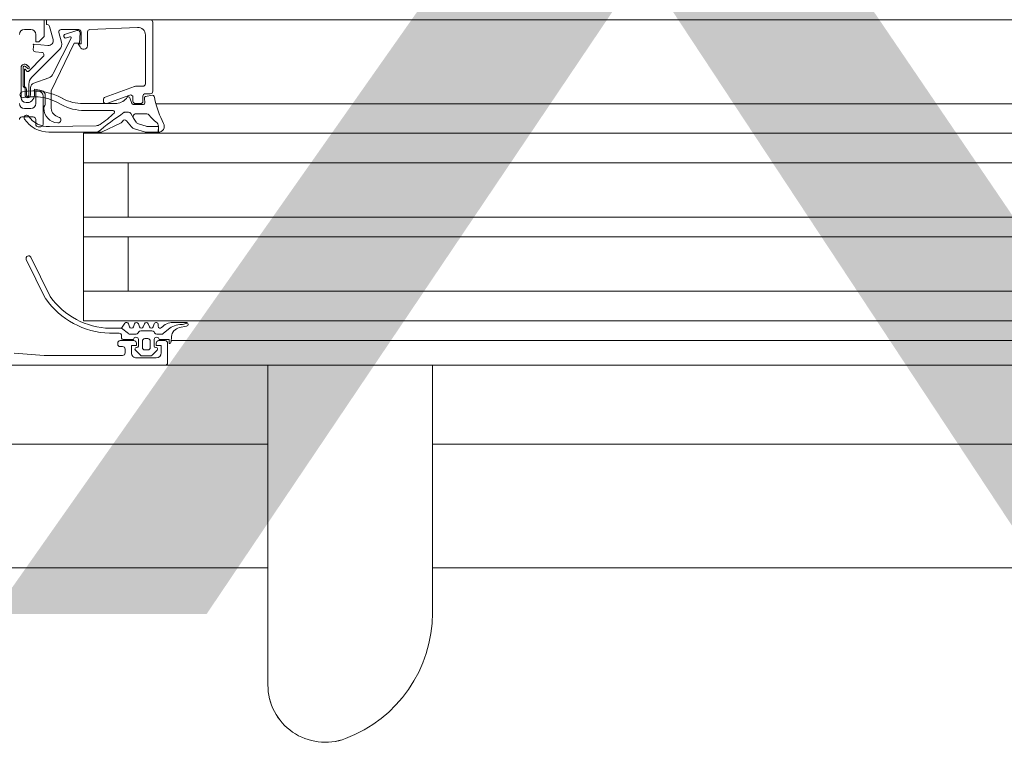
# Model space of a CAD drawing. Header units: centimetres. Extents: x -1737 to 22393, y -8842 to 3838.
# Tile 34 of 167: x 356 to 376, y 378 to 392. Entities that reach past the tile are written whole.
import ezdxf

# ---------------------------------------------------------------- set-up
doc = ezdxf.new("R2010")
doc.units = ezdxf.units.CM
for name, color, linetype, lineweight in [('A-AREA', 32, 'Continuous', 13), ('A-DETL-GENF', 92, 'Continuous', 9), ('A-DOOR', 31, 'Continuous', 13), ('A-GLAZ-CWMG', 51, 'Continuous', 13), ('S-GRID-IDEN', 1, 'Continuous', 13)]:
    doc.layers.add(name, color=color, linetype=linetype, lineweight=lineweight)
doc.styles.add('Arial_4', font='arial.ttf', dxfattribs={"height": 30})

# ---------------------------------------------------------------- blocks, each defined once
blk = doc.blocks.new('Pawilon E_rvt-1-3_piętro I __3_90 m_ - stan projektowany')
at = {"layer": 'S-GRID-IDEN', "insert": (368.186, 395.39), "char_height": 30, "width": 82, "attachment_point": 5, "line_spacing_factor": 0.936439, "style": 'Arial_4'}
blk.add_mtext('\\pxqc,t4.23333,8.46667,12.7,16.93333,21.16667,25.4,29.63333,33.86667,38.1,42.33333,46.56667,50.8,55.03333,59.26667,63.5,67.73333,71.96667,76.2,80.43333,84.66667,88.9,93.13333,97.36667,101.6,105.83333,110.06667,114.3,118.53333,122.76667,127,131.23333,135.46667;{XXX}', dxfattribs=at)
blk = doc.blocks.new('Schueco_FWS_ADS-70-HD_inw_Family-01 - FWS SI insert unit-2507568-3_piętro I __3_90 m_ - stan projektowany')
at = {"layer": 'A-DETL-GENF'}
for p, q in [((51.6, 0.9), (-51.6, 0.9)), ((31.5, 0.4), (-31.5, 0.4)), ((31.5, 0), (-31.5, 0)), ((31.5, -0.6), (-31.5, -0.6)), ((31.5, -1.7), (-31.5, -1.7)), ((31.5, -2.1), (-31.5, -2.1)), ((31.5, -3.2), (-31.5, -3.2)), ((31.5, -3.8), (-31.5, -3.8)), ((31.5, -4.396), (-31.5, -4.396)), ((-52.5, -6.1), (52.5, -6.1))]:
    blk.add_line(p, q, dxfattribs=at)
at = {"layer": 'A-DOOR'}
for p, q in [((36.667, 0.9), (36.667, 7.373)), ((33.333, 5.916), (33.333, 0.9)), ((38.75, 0.9), (30.75, 0.9)), ((38.7, 0.45), (38.7, 0.85)), ((38.75, 0.9), (45.95, 0.9)), ((38.909, 0.591), (39.013, 0.695)), ((39.33, 0.75), (38.93, 0.75)), ((39.048, 0.71), (39.212, 0.71)), ((39.247, 0.695), (39.351, 0.591)), ((39.56, 0.65), (39.56, 0.57)), ((38.633, 0.4), (30.75, 0.4)), ((38.621, 0.316), (38.63, 0.423)), ((38.88, 0.4), (38.75, 0.4)), ((38.94, 0.54), (38.93, 0.54)), ((38.97, 0.38), (38.97, 0.51)), ((39.05, 0.54), (39.05, 0.41)), ((39.16, 0.59), (39.1, 0.59)), ((39.21, 0.41), (39.21, 0.54)), ((39.29, 0.51), (39.29, 0.38)), ((39.33, 0.54), (39.32, 0.54)), ((39.66, 0.4), (39.38, 0.4)), ((39.61, 0.52), (39.66, 0.52)), ((39.71, 0.47), (39.71, 0.45)), ((38.683, 0.17), (38.786, 0.258)), ((38.818, 0.27), (38.918, 0.27)), ((38.961, 0.245), (38.973, 0.225)), ((39.016, 0.2), (39.24, 0.2)), ((39.1, 0.36), (39.16, 0.36)), ((39.283, 0.225), (39.294, 0.245)), ((39.338, 0.27), (39.459, 0.27)), ((39.39, 0.38), (39.6, 0.38)), ((39.49, 0.259), (39.63, 0.15)), ((39.63, 0.35), (39.63, 0.3)), ((39.68, 0.25), (39.875, 0.25)), ((38.299, 0.038), (38.326, 0.052)), ((38.316, 0.109), (38.46, 0.137)), ((38.591, 0.03), (38.323, 0.03)), ((38.89, 0.07), (38.89, 0.11)), ((38.991, 0.12), (38.969, 0.06)), ((39.091, 0.06), (39.069, 0.12)), ((39.191, 0.12), (39.169, 0.06)), ((39.291, 0.06), (39.269, 0.12)), ((39.391, 0.12), (39.369, 0.06)), ((39.491, 0.06), (39.469, 0.12)), ((41.471, -1.289), (41.079, -0.491)), ((41.17, -0.448), (41.562, -1.246)), ((30.75, -0.6), (40.4, -0.6)), ((30.75, -3.2), (40.4, -3.2)), ((40.147, -3.952), (41.094, -3.934)), ((41.22, -4.55), (41.22, -3.98)), ((41.27, -3.93), (41.32, -3.93)), ((41.37, -3.98), (41.37, -4.08)), ((41.42, -4.13), (41.65, -4.13)), ((39.338, -4.193), (39.12, -4.193)), ((39.188, -4.385), (39.394, -4.385)), ((40.378, -4.26), (39.804, -4.26)), ((41.177, -4.38), (41.177, -4.567)), ((41.6, -4.3), (41.47, -4.3)), ((38.932, -4.396), (30.75, -4.396)), ((39.006, -4.569), (39.146, -4.542)), ((39.17, -4.509), (39.159, -4.419)), ((39.2, -4.45), (39.2, -4.55)), ((39.35, -4.4), (39.25, -4.4)), ((39.368, -4.747), (39.967, -4.529)), ((39.4, -4.526), (39.4, -4.45)), ((39.422, -4.405), (39.464, -4.52)), ((39.933, -4.403), (39.467, -4.573)), ((39.762, -4.4), (40.411, -4.4)), ((40, -4.482), (40, -4.45)), ((41.477, -4.575), (41.477, -4.72)), ((41.51, -4.577), (41.51, -4.793)), ((41.56, -4.689), (41.56, -4.577)), ((41.587, -4.69), (41.587, -4.575)), ((41.667, -4.52), (41.667, -5.13)), ((39, -4.65), (39, -6.05)), ((39.15, -4.6), (39.05, -4.6)), ((39.2, -4.75), (39.351, -4.75)), ((41.6, -5.089), (41.6, -4.76)), ((41.627, -5.127), (41.627, -4.768)), ((39.15, -5.794), (39.15, -4.8)), ((41.451, -4.935), (40.888, -5.498)), ((41.411, -4.814), (41.106, -4.925)), ((41.019, -5.007), (40.654, -5.723)), ((41.218, -5.352), (41.517, -5.053)), ((41.547, -5.18), (41.505, -5.137)), ((41.533, -5.109), (41.577, -5.153)), ((41.548, -5.057), (41.582, -5.096)), ((40.32, -5.569), (40.32, -5.852)), ((41.374, -5.447), (41.249, -5.437)), ((40.677, -5.751), (40.749, -5.729)), ((40.849, -5.643), (40.901, -5.837)), ((41.09, -5.963), (41.019, -5.701)), ((40.272, -5.902), (39.306, -5.943)), ((40.853, -5.9), (40.5, -5.9)), ((40.77, -5.806), (40.537, -5.878)), ((41.47, -5.9), (41.6, -5.9)), ((39.05, -6.1), (30.75, -6.1))]:
    blk.add_line(p, q, dxfattribs=at)
at = {"layer": 'A-DOOR', "flags": 128}
for points in [[(38.83, 0.65), (38.83, 0.5), (38.93, 0.5), (38.93, 0.45)], [(39.33, 0.45), (39.33, 0.5), (39.43, 0.5), (39.43, 0.65)], [(41.807, 0.657), (41.2, 0.7), (39.61, 0.7)], [(38.67, 0.46), (38.67, 0.38), (38.87, 0.38)], [(39.866, 0.15), (39.63, 0.15), (39.565, 0.05)], [(30.75, -3.8), (40.4, -3.8), (40.4, 0), (30.75, 0)], [(39.5, -0.6), (39.5, -1.7), (40.4, -1.7), (30.75, -1.7)], [(39.5, -3.2), (39.5, -2.1), (40.4, -2.1), (30.75, -2.1)], [(41.102, -3.822), (40.056, -3.822), (40.121, -3.821)], [(40.471, -5.832), (40.482, -5.627), (40.59, -5.624), (41.057, -4.66), (41.057, -4.304)], [(41.251, -4.664), (41.397, -4.69), (41.397, -4.569)], [(41.37, -4.4), (41.37, -4.65), (41.32, -4.65)], [(40.45, -5.85), (40.45, -5.61), (40.51, -5.61), (40.473, -5.547)], [(41.125, -5.576), (41.409, -5.601), (41.42, -5.497)], [(48.45, -6.1), (41.2, -6.1), (41.2, -5.76), (41.31, -5.65), (41.37, -5.65), (41.37, -5.8)], [(39.05, -6.1), (41.15, -6.1), (41.15, -6), (41.138, -6)]]:
    blk.add_lwpolyline(points, dxfattribs=at)
for points in [[(39.105, -3.938), (38.886, -3.943), (38.886, -3.938), (38.886, -3.82), (39.117, -3.82), (38.888, -3.82), (38.886, -3.938)], [(39.289, -3.989), (39.132, -3.943)], [(39.15, -3.825), (39.369, -3.889)], [(39.427, -3.927), (39.532, -4.052)], [(39.654, -4.003), (40.024, -3.828)], [(39.447, -4.201), (39.393, -4.107), (39.338, -4.021), (39.393, -4.107)], [(39.557, -4.23), (39.492, -4.23)]]:
    blk.add_lwpolyline(points, close=True, dxfattribs=at)
at = {"layer": 'A-DOOR'}
for centre, radius, start, end in [((36.051, 5.916), 2.718, 110.5428, 180), ((35.505, 7.373), 1.162, 360, 110.5428), ((35.505, 7.373), 1.162, 82.9071, 110.5428), ((35.505, 7.373), 1.162, 13.8178, 41.4535), ((38.75, 0.85), 0.05, 90, 180), ((38.93, 0.65), 0.1, 90, 180), ((39.048, 0.66), 0.05, 90, 135.0202), ((39.212, 0.66), 0.05, 44.9723, 90), ((39.33, 0.65), 0.1, 360, 90), ((39.61, 0.65), 0.05, 90, 180), ((38.67, 0.42), 0.04, 90.0006, 175.083), ((38.75, 0.45), 0.05, 180, 270), ((38.88, 0.45), 0.05, 270, 0), ((38.93, 0.57), 0.03, 135.0034, 269.9945), ((38.94, 0.51), 0.03, 0, 90), ((39.1, 0.54), 0.05, 89.9979, 180.0021), ((39.1, 0.41), 0.05, 179.9989, 270.0011), ((39.16, 0.54), 0.05, 359.9979, 90.0021), ((39.16, 0.41), 0.05, 269.9989, 0.0011), ((39.32, 0.51), 0.03, 90, 180), ((39.33, 0.57), 0.03, 269.9999, 45.0019), ((39.38, 0.45), 0.05, 180, 270), ((39.61, 0.57), 0.05, 180, 270), ((39.66, 0.47), 0.05, 360, 90), ((39.66, 0.45), 0.05, 270, 0), ((38.421, 0.334), 0.2, 281.0025, 355.0048), ((38.818, 0.22), 0.0496, 90, 130.6412), ((38.92, 0.38), 0.05, 180, 360), ((38.918, 0.22), 0.05, 30, 90), ((39.016, 0.25), 0.05, 210, 270), ((39.24, 0.25), 0.05, 270, 330), ((39.34, 0.38), 0.05, 180, 360), ((39.338, 0.22), 0.05, 90, 150), ((39.459, 0.22), 0.05, 51.9827, 90), ((39.6, 0.35), 0.03, 0, 90), ((39.68, 0.3), 0.05, 180, 269.995), ((39.824, -1.393), 1.644, 35.1005, 88.2244), ((38.323, 0.07), 0.04, 101.0106, 270.0809), ((38.416, -0.127), 0.2, 89.3811, 116.6548), ((38.422, 0.474), 0.4, 269.3811, 310.6412), ((38.591, 0.33), 0.3, 269.9987, 319.6802), ((38.85, 0.11), 0.04, 360, 139.6792), ((38.93, 0.07), 0.04, 180.0004, 345.0003), ((39.03, 0.11), 0.04, 14.9996, 165.0004), ((39.13, 0.07), 0.04, 194.9996, 345.0004), ((39.23, 0.11), 0.04, 14.9998, 165.0002), ((39.33, 0.07), 0.04, 194.9998, 345.0002), ((39.43, 0.11), 0.04, 14.9998, 165.0002), ((39.53, 0.07), 0.04, 195.0002, 330.0002), ((39.827, -1.394), 1.544, 35.794, 88.5518), ((41.516, -1.267), 0.05, 205.3915, 25.3915), ((38.887, -3.94), 0.12, 89.8774, 208.8067), ((38.887, -3.94), 0.12, 89.8774, 90.3999), ((38.887, -3.94), 0.12, 89.8774, 90.3999), ((38.986, -3.943), 0.1, 179.8774, 235.0009), ((39.104, -4.038), 0.1, 73.427, 89.5893), ((39.104, -4.038), 0.1, 73.427, 89.5893), ((39.117, -3.94), 0.12, 73.7151, 90), ((39.117, -3.94), 0.12, 73.7151, 90), ((39.261, -4.085), 0.1, 39.5893, 73.427), ((39.261, -4.085), 0.1, 39.5893, 73.427), ((39.335, -4.004), 0.12, 39.8774, 73.7151), ((39.335, -4.004), 0.12, 39.8774, 73.7151), ((29.557, 9.802), 17.239, 305.5505, 307.7935), ((29.557, 9.802), 17.239, 305.5505, 307.794), ((41.218, -5.68), 2.055, 124.1142, 134.2876), ((40.056, -3.896), 0.075, 89.9262, 115.3166), ((40.056, -3.896), 0.075, 89.9262, 115.3166), ((40.15, -4.102), 0.15, 91.1204, 124.1142), ((41.109, -4.434), 0.5, 35.4386, 91.6926), ((41.101, -4.422), 0.6, 33.9413, 89.9252), ((41.27, -3.98), 0.05, 90.0013, 179.9987), ((41.32, -3.98), 0.05, 0.0008, 89.9992), ((36.832, -4.978), 2.182, 13.1026, 26.6774), ((38.596, -4.5), 0.58, 35.0073, 55.0009), ((39.12, -4.133), 0.06, 215.0073, 270), ((39.338, -4.133), 0.06, 270, 25), ((39.57, -4.02), 0.05, 219.8774, 335.0258), ((39.57, -4.02), 0.05, 219.8774, 335.0258), ((39.688, -4.075), 0.08, 115.3166, 155.0258), ((39.688, -4.075), 0.08, 115.3166, 155.0258), ((40.922, -4.07), 0.06, 86.7132, 255.7481), ((40.858, -4.322), 0.2, 5.296, 75.7481), ((40.908, -4.308), 0.299, 360, 86.7132), ((41.42, -4.08), 0.05, 179.9995, 270.0005), ((41.557, -4.115), 0.05, 215.4386, 33.9413), ((41.65, -4.08), 0.05, 269.9998, 0.0002), ((39.188, -4.415), 0.03, 90, 187.2138), ((39.394, -4.415), 0.03, 20, 90), ((39.492, -4.18), 0.05, 205, 270), ((39.492, -4.18), 0.05, 205, 270), ((39.553, -4.171), 0.0588, 274.0499, 297.2562), ((39.553, -4.171), 0.0588, 274.0499, 297.2562), ((39.804, -4.23), 0.03, 134.2876, 270), ((40.378, -5.26), 1, 61.4333, 90), ((41.418, -3.462), 1.078, 238.5653, 280.7937), ((41.226, -4.384), 0.0488, 127.5233, 174.9631), ((41.158, -4.314), 0.0491, 320.0986, 6.5795), ((41.47, -4.4), 0.1, 90.0001, 179.9999), ((41.6, -4.4), 0.1, 0.0006, 89.9994), ((43.366, -3.581), 4.5, 191.5609, 192.3883), ((39, -4.54), 0.03, 192.3883, 281), ((39.14, -4.513), 0.03, 281, 7.2138), ((39.15, -4.55), 0.05, 269.9998, 0.0002), ((39.25, -4.45), 0.05, 90.0007, 179.9995), ((39.35, -4.45), 0.05, 0.0009, 89.9991), ((39.45, -4.526), 0.05, 180, 290.0114), ((39.492, -4.51), 0.03, 200, 318.9167), ((40.661, -5.374), 1.424, 142.3481, 143.6074), ((39.762, -4.7), 0.3, 90, 139.3897), ((39.95, -4.45), 0.05, 360, 110.0114), ((39.95, -4.482), 0.05, 290.0103, 360), ((40.411, -5.3), 0.9, 62.6144, 90), ((41.419, -3.47), 1.19, 240.0291, 280.7423), ((41.277, -4.567), 0.1, 180, 255), ((41.32, -4.55), 0.1, 180.0009, 269.9991), ((41.548, -4.57), 0.151, 82.8201, 179.7147), ((41.532, -4.575), 0.055, 0, 180), ((41.535, -4.575), 0.025, 356.4446, 183.5554), ((41.567, -4.52), 0.1, 0.0044, 89.9956), ((41.63, -4.58), 0.06, 279.8459, 99.8459), ((39.05, -4.65), 0.05, 90.0009, 179.9993), ((39.2, -4.8), 0.05, 90.0009, 179.9991), ((39.351, -4.7), 0.05, 270, 290.0103), ((41.377, -4.72), 0.0999, 289.9518, 0.0092), ((41.61, -4.689), 0.05, 180, 239.343), ((41.568, -4.759), 0.0316, 358.6709, 59.343), ((41.634, -4.695), 0.0475, 173.9778, 240.5432), ((41.577, -4.773), 0.05, 5.2838, 47.6558), ((41.157, -5.066), 0.15, 110.0026, 157.0945), ((41.31, -4.793), 0.2, 315, 360), ((41.519, -5.123), 0.02, 45.0106, 224.9894), ((41.531, -5.068), 0.02, 30.0121, 134.9869), ((41.597, -5.13), 0.07, 224.9392, 0), ((41.597, -5.131), 0.03, 228.4666, 6.923), ((41.59, -5.089), 0.01, 222.144, 360), ((41.253, -5.387), 0.05, 135, 265.0014), ((40.4, -5.581), 0.0809, 25.0969, 171.1806), ((40.994, -5.604), 0.15, 134.9992, 194.9998), ((41.116, -5.675), 0.1, 84.9466, 195.1087), ((41.37, -5.497), 0.05, 0.0002, 85.0002), ((40.671, -5.732), 0.02, 152.9505, 286.9748), ((40.763, -5.767), 0.0402, 279.3979, 110.682), ((41.41, -5.591), 0.01, 264.9466, 360), ((39.3, -5.793), 0.15, 180.0138, 272.4558), ((40.27, -5.852), 0.05, 272.4518, 360), ((40.5, -5.85), 0.05, 179.9997, 270.0001), ((40.521, -5.83), 0.0503, 182.7112, 287.9196), ((40.853, -5.85), 0.05, 270.0029, 14.9993), ((41.138, -5.95), 0.05, 194.9971, 269.9999), ((41.47, -5.8), 0.1, 180.0011, 269.9989), ((41.6, -5.8), 0.1, 270.001, 359.9994), ((39.05, -6.05), 0.05, 180.0002, 269.9997)]:
    blk.add_arc(centre, radius, start, end, dxfattribs=at)
blk = doc.blocks.new('Rectangular Mullion - Schueco_FWS-50-SI_Tran_CovCap-20mm_Tran-55mm-2499579-3_piętro I __3_90 m_ - stan projektowany')
at = {"layer": 'A-GLAZ-CWMG', "lineweight": 9}
for p, q in [((344.877, 383.826), (360.71, 383.826)), ((364.043, 383.826), (449.877, 383.826))]:
    blk.add_line(p, q, dxfattribs=at)

msp = doc.modelspace()

# ---------------------------------------------------------------- linework, layer by layer
at = {"layer": 'A-AREA', "lineweight": 9}
for p, q in [((312.377, 381.326), (360.71, 381.326)), ((364.043, 381.326), (492.377, 381.326))]:
    msp.add_line(p, q, dxfattribs=at)

# ---------------------------------------------------------------- block references
at = {"lineweight": 5}
msp.add_blockref('Pawilon E_rvt-1-3_piętro I __3_90 m_ - stan projektowany', (0, 0), dxfattribs=at)
at = {"layer": 'A-DOOR', "rotation": 180}
msp.add_blockref('Schueco_FWS_ADS-70-HD_inw_Family-01 - FWS SI insert unit-2507568-3_piętro I __3_90 m_ - stan projektowany', (397.377, 386.326), dxfattribs=at)
at = {"layer": 'A-GLAZ-CWMG', "lineweight": 9}
msp.add_blockref('Rectangular Mullion - Schueco_FWS-50-SI_Tran_CovCap-20mm_Tran-55mm-2499579-3_piętro I __3_90 m_ - stan projektowany', (0, 0), dxfattribs=at)

doc.saveas('drawing.dxf')
